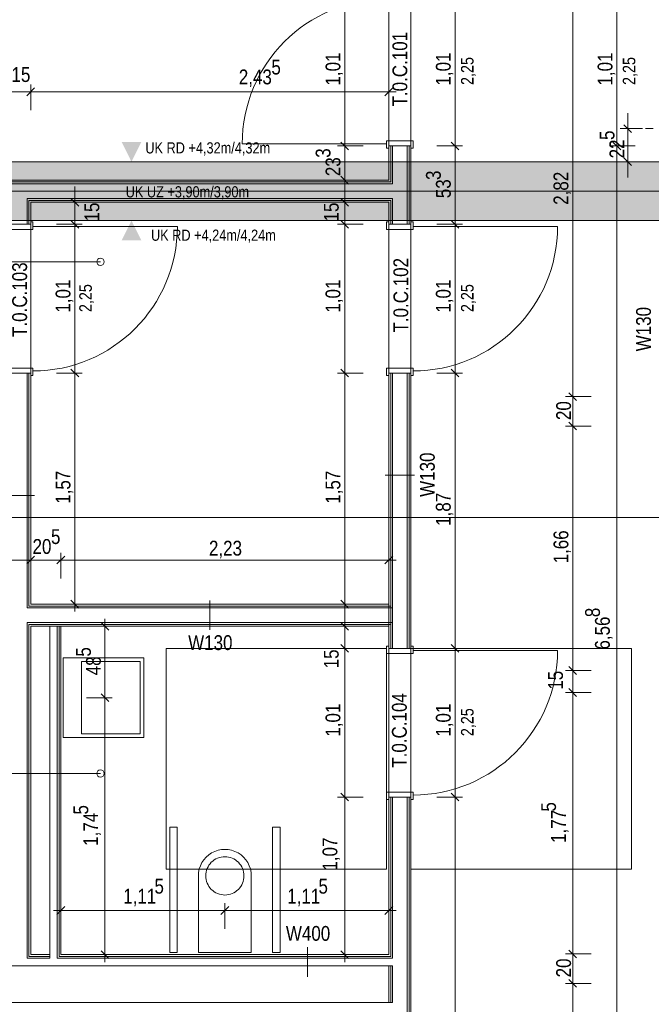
# Model space of a CAD drawing. Extents: x -500 to 300, y 62 to 1162.
# Tile 21 of 90: x -241 to -156, y 439 to 573. Entities that reach past the tile are written whole.
import ezdxf
from ezdxf.lldxf.tags import DXFTag

# ---------------------------------------------------------------- set-up
doc = ezdxf.new("R2010")
doc.units = 0
doc.layers.get('0').update_dxf_attribs({"lineweight": 13})
for name, color, linetype, lineweight, true_color in [('--Bem innen', 9, 'Continuous', 13, 0x808080), ('00 -Bauelemente -Dämmung innen', 7, 'Continuous', 9, 0xff7fe6), ('00 -Bauelemente -Gipskarton', 7, 'Continuous', 9, 0xff7fe6), ('00_Beschriftung UZ', 3, 'Continuous', 35, 0x00ff00), ('30 -34 Innenwände- 2 nichttragend', 7, 'Continuous', 18, 0xff7fe6), ('30 -34 Innenwände- 4 Türen_Fenster', 7, 'Continuous', 15, 0x9955ff), ('30 -35 Decken- 1 Konstruktion-Träger- Stahlbeton', 7, 'Continuous', 13, 0x33aa00), ('40 -41 Abwasser_Wasser_Gas- 1 Abwasser + sanitäre Anlagen', 7, 'Continuous', 9, 0xff6633), ('70 -72 Beschriftung- 8 barrierefrei', 7, 'fein_strichliert-A06G93KA8I', 9, 0x888888), ('70 -75 Raumstempel-2 Verweislinie', 7, 'Continuous', 9, 0xff6600), ('70 -76 Bemaßung- 2 Allgemein', 9, 'Continuous', 5, 0x808080), ('iwb_Schraffur_Unterzug', 7, 'Continuous', 5, 0xffffcc)]:
    doc.layers.add(name, color=color, linetype=linetype, lineweight=lineweight, true_color=true_color)
for name, color, linetype, lineweight in [('70 -71 Achsen- 1 Gebäudeachsen', 7, 'STRICHPUNKT2-A06G93K98I', 18), ('70 -75 Raumstempel- 3 Wandstempel', 7, 'Continuous', 50), ('Keine', 7, 'Continuous', 9)]:
    doc.layers.add(name, color=color, linetype=linetype, lineweight=lineweight)
doc.styles.get("Standard").update_dxf_attribs({"font": 'ARIALN.TTF'})
tags = doc.linetypes.add('fein_strichliert-A06G93KA8I', pattern=[4, 1, -2, 1]).pattern_tags.tags
tags[8:9] = [DXFTag(74, 4), DXFTag(75, 0), DXFTag(340, '0'), DXFTag(46, 0.0), DXFTag(50, 0.0), DXFTag(44, 0.0), DXFTag(45, 0.0)]
tags[6:7] = [DXFTag(74, 4), DXFTag(75, 0), DXFTag(340, '0'), DXFTag(46, 0.0), DXFTag(50, 0.0), DXFTag(44, 0.0), DXFTag(45, 0.0)]
tags[4:5] = [DXFTag(74, 4), DXFTag(75, 0), DXFTag(340, '0'), DXFTag(46, 0.0), DXFTag(50, 0.0), DXFTag(44, 0.0), DXFTag(45, 0.0)]
tags = doc.linetypes.add('STRICHPUNKT2-A06G93K98I', pattern=[12.7, 6.35, -3.175, 0, -3.175]).pattern_tags.tags
tags[10:11] = [DXFTag(74, 4), DXFTag(75, 0), DXFTag(340, '0'), DXFTag(46, 0.0), DXFTag(50, 0.0), DXFTag(44, 0.0), DXFTag(45, 0.0)]
tags[8:9] = [DXFTag(74, 4), DXFTag(75, 0), DXFTag(340, '0'), DXFTag(46, 0.0), DXFTag(50, 0.0), DXFTag(44, 0.0), DXFTag(45, 0.0)]
tags[6:7] = [DXFTag(74, 4), DXFTag(75, 0), DXFTag(340, '0'), DXFTag(46, 0.0), DXFTag(50, 0.0), DXFTag(44, 0.0), DXFTag(45, 0.0)]
tags[4:5] = [DXFTag(74, 4), DXFTag(75, 0), DXFTag(340, '0'), DXFTag(46, 0.0), DXFTag(50, 0.0), DXFTag(44, 0.0), DXFTag(45, 0.0)]

# ---------------------------------------------------------------- blocks, each defined once
blk = doc.blocks.new('Referenz-A06G93KB8I')
at = {"layer": '00 -Bauelemente -Dämmung innen', "color": 0, "linetype": 'Continuous', "lineweight": -2, "ltscale": 0.13}
for p, q in [((-190.8, 555.6), (-190.8, 550.45)), ((-188.8, 555.6), (-188.8, 544.95)), ((-298.3, 550.45), (-190.8, 550.45)), ((-240.5, 544.95), (-240.5, 548.45)), ((-240.5, 548.45), (-190.8, 548.45)), ((-190.8, 548.45), (-190.8, 544.95)), ((-240.5, 492.85), (-240.5, 524.75)), ((-190.8, 524.75), (-190.8, 487.35)), ((-188.8, 524.75), (-188.8, 487.35)), ((-240.5, 492.85), (-190.8, 492.85)), ((-240.5, 445.25), (-240.5, 490.85)), ((-240.5, 490.85), (-190.8, 490.85)), ((-237.4, 445.75), (-237.4, 490.35)), ((-236.4, 445.25), (-236.4, 490.35)), ((-190.8, 467.15), (-190.8, 445.25)), ((-188.8, 467.15), (-188.8, 380.95)), ((-237.4, 445.25), (-237.4, 445.75)), ((-191.3, 444.25), (-301.5, 444.25)), ((-237.4, 445.25), (-240.5, 445.25)), ((-190.8, 445.25), (-236.4, 445.25)), ((-190.8, 444.25), (-191.3, 444.25)), ((-190.8, 444.25), (-190.8, 439.25)), ((-301.5, 439.25), (-191.3, 439.25)), ((-191.3, 439.25), (-190.8, 439.25))]:
    blk.add_line(p, q, dxfattribs=at)
at = {"layer": '00 -Bauelemente -Gipskarton', "color": 0, "linetype": 'Continuous', "lineweight": -2, "ltscale": 0.13}
for p, q in [((-191.3, 555.6), (-191.3, 550.95)), ((-191.05, 555.6), (-191.05, 550.7)), ((-190.8, 555.6), (-190.8, 550.45)), ((-188.8, 555.6), (-188.8, 544.95)), ((-188.55, 555.6), (-188.55, 544.95)), ((-188.3, 555.6), (-188.3, 544.95)), ((-298.3, 550.95), (-191.3, 550.95)), ((-298.3, 550.7), (-191.05, 550.7)), ((-298.3, 550.45), (-190.8, 550.45)), ((-240.5, 548.45), (-190.8, 548.45)), ((-240.5, 544.95), (-240.5, 548.45)), ((-190.8, 548.45), (-190.8, 544.95)), ((-240.25, 548.2), (-191.05, 548.2)), ((-240.25, 544.95), (-240.25, 548.2)), ((-240, 544.95), (-240, 547.95)), ((-240, 547.95), (-191.3, 547.95)), ((-191.3, 547.95), (-191.3, 544.95)), ((-191.05, 548.2), (-191.05, 544.95)), ((-240.5, 492.85), (-240.5, 524.75)), ((-240.25, 493.1), (-240.25, 524.75)), ((-240, 493.35), (-240, 524.75)), ((-191.3, 524.75), (-191.3, 487.35)), ((-191.05, 524.75), (-191.05, 487.35)), ((-190.8, 524.75), (-190.8, 487.35)), ((-188.8, 524.75), (-188.8, 487.35)), ((-188.55, 524.75), (-188.55, 487.35)), ((-188.3, 524.75), (-188.3, 487.35)), ((-240.5, 492.85), (-190.8, 492.85)), ((-240.25, 493.1), (-191.05, 493.1)), ((-240, 493.35), (-191.3, 493.35)), ((-240.5, 445.25), (-240.5, 490.85)), ((-240.5, 490.85), (-190.8, 490.85)), ((-240.25, 490.6), (-191.05, 490.6)), ((-240.25, 445.5), (-240.25, 490.6)), ((-240, 445.75), (-240, 490.35)), ((-240, 490.35), (-191.3, 490.35)), ((-236.4, 445.25), (-236.4, 490.35)), ((-236.15, 445.5), (-236.15, 490.35)), ((-235.9, 445.75), (-235.9, 490.35)), ((-191.3, 467.15), (-191.3, 445.75)), ((-191.05, 467.15), (-191.05, 445.5)), ((-190.8, 467.15), (-190.8, 445.25)), ((-188.8, 467.15), (-188.8, 380.95)), ((-188.55, 467.15), (-188.55, 380.7)), ((-188.3, 467.15), (-188.3, 380.45)), ((-237.4, 445.5), (-240.25, 445.5)), ((-237.4, 445.75), (-240, 445.75)), ((-191.05, 445.5), (-236.15, 445.5)), ((-191.3, 445.75), (-235.9, 445.75)), ((-237.4, 445.25), (-240.5, 445.25)), ((-190.8, 445.25), (-236.4, 445.25)), ((-191.3, 444.25), (-191.3, 439.25)), ((-191.05, 444.25), (-191.05, 439.25)), ((-190.8, 444.25), (-190.8, 439.25))]:
    blk.add_line(p, q, dxfattribs=at)
at = {"layer": '00_Beschriftung UZ', "color": 0, "linetype": 'Continuous', "lineweight": -2, "ltscale": 0.13}
for points in [[(-227.63, 556.12), (-226.3, 553.45), (-224.96, 556.12)], [(-227.63, 550.78), (-226.3, 553.45), (-224.96, 550.78)], [(-227.63, 548.12), (-226.3, 545.45), (-224.96, 548.12)], [(-227.63, 542.78), (-226.3, 545.45), (-224.96, 542.78)]]:
    blk.add_solid(points, dxfattribs=at)
at = {"layer": '30 -34 Innenwände- 2 nichttragend', "color": 0, "linetype": 'Continuous', "lineweight": -2, "ltscale": 0.13}
for p, q in [((-191.3, 555.6), (-191.3, 555.28)), ((-191.3, 555.6), (-191.3, 550.95)), ((-188.3, 555.6), (-188.3, 555.28)), ((-188.3, 555.6), (-188.3, 544.95)), ((-298.3, 550.95), (-191.3, 550.95)), ((-240, 544.95), (-240, 547.95)), ((-240, 547.95), (-191.3, 547.95)), ((-191.3, 547.95), (-191.3, 544.95)), ((-240, 544.95), (-240, 545.27)), ((-191.3, 544.95), (-191.3, 545.27)), ((-188.3, 544.95), (-188.3, 545.27)), ((-240, 524.75), (-240, 524.43)), ((-240, 493.35), (-240, 524.75)), ((-191.3, 524.75), (-191.3, 524.43)), ((-191.3, 524.75), (-191.3, 487.35)), ((-188.3, 524.75), (-188.3, 524.43)), ((-188.3, 524.75), (-188.3, 487.35)), ((-240, 493.35), (-191.3, 493.35)), ((-240, 445.75), (-240, 490.35)), ((-240, 490.35), (-237.4, 490.35)), ((-237.4, 445.75), (-237.4, 490.35)), ((-235.9, 490.35), (-191.3, 490.35)), ((-235.9, 445.75), (-235.9, 490.35)), ((-191.3, 487.35), (-191.3, 487.67)), ((-188.3, 487.35), (-188.3, 487.67)), ((-191.3, 467.15), (-191.3, 445.75)), ((-191.3, 467.15), (-191.3, 466.83)), ((-188.3, 467.15), (-188.3, 466.83)), ((-188.3, 467.15), (-188.3, 380.45)), ((-237.4, 445.75), (-240, 445.75)), ((-191.3, 445.75), (-235.9, 445.75)), ((-191.3, 444.25), (-301.5, 444.25)), ((-191.3, 444.25), (-191.3, 439.25)), ((-301.5, 439.25), (-191.3, 439.25))]:
    blk.add_line(p, q, dxfattribs=at)
at = {"layer": '30 -34 Innenwände- 4 Türen_Fenster', "color": 0, "linetype": 'fein_strichliert-A06G93KA8I', "lineweight": -2, "ltscale": 0.13}
for p, q in [((-191.3, 575.8), (-191.3, 555.6)), ((-188.3, 575.8), (-188.3, 555.6)), ((-191.6, 555.88), (-211.24, 555.88)), ((-240, 524.75), (-240, 544.95)), ((-239.7, 544.67), (-220.06, 544.67)), ((-191.3, 544.95), (-191.3, 524.75)), ((-188.3, 544.95), (-188.3, 524.75)), ((-188, 544.67), (-168.36, 544.67)), ((-191.3, 487.35), (-191.3, 467.15)), ((-188.3, 487.35), (-188.3, 467.15)), ((-188, 487.07), (-168.36, 487.07))]:
    blk.add_line(p, q, dxfattribs=at)
at = {"layer": '30 -34 Innenwände- 4 Türen_Fenster', "color": 0, "linetype": 'Continuous', "lineweight": -2, "ltscale": 0.13}
for p, q in [((-191.6, 555.88), (-191.6, 556.28)), ((-191.6, 556.28), (-188, 556.28)), ((-191.6, 555.28), (-191.6, 555.88)), ((-191.3, 555.28), (-191.6, 555.28)), ((-188.3, 555.6), (-191.3, 555.6)), ((-191.3, 555.6), (-191.3, 555.28)), ((-188.3, 555.28), (-188.3, 555.6)), ((-188, 555.28), (-188.3, 555.28)), ((-188, 556.28), (-188, 555.28)), ((-243, 544.95), (-240, 544.95)), ((-240, 545.27), (-239.7, 545.27)), ((-240, 544.95), (-240, 545.27)), ((-239.7, 545.27), (-239.7, 544.67)), ((-239.7, 544.67), (-239.7, 544.27)), ((-191.3, 545.27), (-191.6, 545.27)), ((-191.6, 545.27), (-191.6, 544.27)), ((-191.3, 544.95), (-191.3, 545.27)), ((-188.3, 544.95), (-191.3, 544.95)), ((-188, 545.27), (-188.3, 545.27)), ((-188.3, 545.27), (-188.3, 544.95)), ((-188, 544.67), (-188, 545.27)), ((-188, 544.27), (-188, 544.67)), ((-239.7, 544.27), (-243.3, 544.27)), ((-191.6, 544.27), (-188, 544.27)), ((-239.7, 525.43), (-243.3, 525.43)), ((-243, 524.75), (-240, 524.75)), ((-240, 524.75), (-240, 524.43)), ((-240, 524.43), (-239.7, 524.43)), ((-239.7, 525.03), (-239.7, 525.43)), ((-239.7, 524.43), (-239.7, 525.03)), ((-191.6, 524.43), (-191.6, 525.43)), ((-191.6, 525.43), (-188, 525.43)), ((-191.3, 524.43), (-191.6, 524.43)), ((-188.3, 524.75), (-191.3, 524.75)), ((-191.3, 524.75), (-191.3, 524.43)), ((-188.3, 524.43), (-188.3, 524.75)), ((-188, 524.43), (-188.3, 524.43)), ((-188, 525.43), (-188, 525.03)), ((-188, 525.03), (-188, 524.43)), ((-191.3, 487.67), (-191.6, 487.67)), ((-191.6, 487.67), (-191.6, 486.67)), ((-191.3, 487.35), (-191.3, 487.67)), ((-188.3, 487.35), (-191.3, 487.35)), ((-188, 487.67), (-188.3, 487.67)), ((-188.3, 487.67), (-188.3, 487.35)), ((-188, 487.07), (-188, 487.67)), ((-188, 486.67), (-188, 487.07)), ((-191.6, 486.67), (-188, 486.67)), ((-191.6, 466.83), (-191.6, 467.83)), ((-191.6, 467.83), (-188, 467.83)), ((-191.3, 466.83), (-191.6, 466.83)), ((-188.3, 467.15), (-191.3, 467.15)), ((-191.3, 467.15), (-191.3, 466.83)), ((-188.3, 466.83), (-188.3, 467.15)), ((-188, 466.83), (-188.3, 466.83)), ((-188, 467.83), (-188, 467.43)), ((-188, 467.43), (-188, 466.83))]:
    blk.add_line(p, q, dxfattribs=at)
at = {"layer": '30 -34 Innenwände- 4 Türen_Fenster', "color": 0, "linetype": 'fein_strichliert-A06G93KA8I', "lineweight": -2, "ltscale": 0.13}
for centre, major_axis in [((-191.6, 555.88), (0, 19.64)), ((-239.7, 544.67), (0, -19.64)), ((-188, 544.67), (0, -19.64)), ((-188, 487.07), (0, -19.64))]:
    blk.add_ellipse(centre, major_axis=major_axis, ratio=1, start_param=0, end_param=1.570796, dxfattribs=at)
at = {"layer": '30 -35 Decken- 1 Konstruktion-Träger- Stahlbeton', "color": 0, "linetype": 'fein_strichliert-A06G93KA8I', "lineweight": -2, "ltscale": 0.13}
for p, q in [((-298.3, 553.45), (-2.3, 553.45)), ((-298.3, 545.45), (-2.3, 545.45))]:
    blk.add_line(p, q, dxfattribs=at)
at = {"layer": '40 -41 Abwasser_Wasser_Gas- 1 Abwasser + sanitäre Anlagen', "color": 0, "linetype": 'Continuous', "lineweight": -2, "ltscale": 0.13}
for p, q in [((-235.6, 475.25), (-235.6, 486.05)), ((-235.6, 486.05), (-224.6, 486.05)), ((-233.1, 475.75), (-233.1, 485.55)), ((-233.1, 485.55), (-225.1, 485.55)), ((-225.1, 485.55), (-225.1, 475.75)), ((-224.6, 486.05), (-224.6, 475.25)), ((-224.6, 475.25), (-235.6, 475.25)), ((-225.1, 475.75), (-233.1, 475.75)), ((-221.1, 446.05), (-221.1, 463.05)), ((-221.1, 463.05), (-220.1, 463.05)), ((-220.1, 463.05), (-220.1, 446.05)), ((-207.1, 446.05), (-207.1, 463.05)), ((-207.1, 463.05), (-206.1, 463.05)), ((-206.1, 463.05), (-206.1, 446.05)), ((-215.04, 458.62), (-214.82, 458.75)), ((-214.82, 458.75), (-214.59, 458.86)), ((-214.59, 458.86), (-214.35, 458.94)), ((-214.35, 458.94), (-214.11, 459)), ((-214.11, 459), (-213.85, 459.04)), ((-213.85, 459.04), (-213.6, 459.05)), ((-213.6, 459.05), (-213.34, 459.04)), ((-213.34, 459.04), (-213.09, 459)), ((-213.09, 459), (-212.84, 458.94)), ((-212.84, 458.94), (-212.6, 458.86)), ((-212.6, 458.86), (-212.37, 458.75)), ((-212.37, 458.75), (-212.15, 458.62)), ((-216.09, 457.21), (-216, 457.45)), ((-216, 457.45), (-215.89, 457.68)), ((-215.89, 457.68), (-215.76, 457.9)), ((-215.76, 457.9), (-215.61, 458.1)), ((-215.61, 458.1), (-215.44, 458.29)), ((-215.44, 458.29), (-215.25, 458.46)), ((-215.25, 458.46), (-215.04, 458.62)), ((-212.15, 458.62), (-211.95, 458.46)), ((-211.95, 458.46), (-211.76, 458.29)), ((-211.76, 458.29), (-211.59, 458.1)), ((-211.59, 458.1), (-211.44, 457.9)), ((-211.44, 457.9), (-211.31, 457.68)), ((-211.31, 457.68), (-211.2, 457.45)), ((-211.2, 457.45), (-211.11, 457.21)), ((-217.2, 446.05), (-217.2, 456.45)), ((-216.2, 456.45), (-216.19, 456.71)), ((-216.19, 456.2), (-216.2, 456.45)), ((-216.19, 456.71), (-216.15, 456.96)), ((-216.15, 455.95), (-216.19, 456.2)), ((-216.15, 456.96), (-216.09, 457.21)), ((-211.11, 457.21), (-211.05, 456.96)), ((-211.05, 456.96), (-211.01, 456.71)), ((-211.01, 456.2), (-211.05, 455.95)), ((-211.01, 456.71), (-211, 456.45)), ((-211, 456.45), (-211.01, 456.2)), ((-210, 456.45), (-210, 446.05)), ((-216.09, 455.7), (-216.15, 455.95)), ((-216, 455.46), (-216.09, 455.7)), ((-215.89, 455.23), (-216, 455.46)), ((-215.76, 455.01), (-215.89, 455.23)), ((-215.61, 454.8), (-215.76, 455.01)), ((-215.44, 454.61), (-215.61, 454.8)), ((-211.59, 454.8), (-211.76, 454.61)), ((-211.44, 455.01), (-211.59, 454.8)), ((-211.31, 455.23), (-211.44, 455.01)), ((-211.2, 455.46), (-211.31, 455.23)), ((-211.11, 455.7), (-211.2, 455.46)), ((-211.05, 455.95), (-211.11, 455.7)), ((-215.25, 454.44), (-215.44, 454.61)), ((-215.04, 454.29), (-215.25, 454.44)), ((-214.82, 454.16), (-215.04, 454.29)), ((-214.59, 454.05), (-214.82, 454.16)), ((-214.35, 453.97), (-214.59, 454.05)), ((-214.11, 453.9), (-214.35, 453.97)), ((-213.85, 453.87), (-214.11, 453.9)), ((-213.6, 453.85), (-213.85, 453.87)), ((-213.34, 453.87), (-213.6, 453.85)), ((-213.09, 453.9), (-213.34, 453.87)), ((-212.84, 453.97), (-213.09, 453.9)), ((-212.6, 454.05), (-212.84, 453.97)), ((-212.37, 454.16), (-212.6, 454.05)), ((-212.15, 454.29), (-212.37, 454.16)), ((-211.95, 454.44), (-212.15, 454.29)), ((-211.76, 454.61), (-211.95, 454.44)), ((-220.1, 446.05), (-221.1, 446.05)), ((-210, 446.05), (-217.2, 446.05)), ((-206.1, 446.05), (-207.1, 446.05))]:
    blk.add_line(p, q, dxfattribs=at)
blk.add_ellipse((-213.6, 456.45), major_axis=(3.6, 0), ratio=1, start_param=0, end_param=3.141593, dxfattribs=at)
at = {"layer": '70 -71 Achsen- 1 Gebäudeachsen', "color": 0, "linetype": 'STRICHPUNKT2-A06G93K98I', "lineweight": -2, "ltscale": 0.13}
blk.add_line((-387.24, 549.45), (76.5, 549.45), dxfattribs=at)
at = {"layer": '70 -72 Beschriftung- 8 barrierefrei', "color": 0, "linetype": 'fein_strichliert-A06G93KA8I', "lineweight": -2, "ltscale": 0.13}
for p, q in [((-221.6, 487.35), (-191.6, 487.35)), ((-221.6, 457.35), (-221.6, 487.35)), ((-191.6, 487.35), (-191.6, 457.35)), ((-188.3, 457.35), (-188.3, 487.35)), ((-188.3, 487.35), (-158.3, 487.35)), ((-158.3, 487.35), (-158.3, 457.35)), ((-191.6, 457.35), (-221.6, 457.35)), ((-158.3, 457.35), (-188.3, 457.35))]:
    blk.add_line(p, q, dxfattribs=at)
at = {"layer": '70 -75 Raumstempel- 3 Wandstempel', "color": 0, "linetype": 'Continuous', "lineweight": -2, "ltscale": 0.13}
for p, q in [((-187.8, 510.87), (-191.8, 510.87)), ((-243.5, 508.11), (-239.5, 508.11)), ((-215.65, 489.85), (-215.65, 493.85)), ((-202.36, 446.75), (-202.36, 442.75))]:
    blk.add_line(p, q, dxfattribs=at)
at = {"layer": '70 -75 Raumstempel-2 Verweislinie', "color": 0, "linetype": 'Continuous', "lineweight": -2, "ltscale": 0.13}
for p, q in [((-407.24, 539.86), (-230.52, 539.86)), ((-407.24, 505.11), (-139.46, 505.11)), ((-407.24, 470.35), (-230.52, 470.35))]:
    blk.add_line(p, q, dxfattribs=at)
at = {"layer": '70 -75 Raumstempel-2 Verweislinie', "color": 0, "linetype": 'ByBlock', "lineweight": -2, "ltscale": 0.13}
for centre in [(-230.52, 539.86), (-230.52, 470.35)]:
    blk.add_circle(centre, 0.5, dxfattribs=at)
at = {"layer": '70 -76 Bemaßung- 2 Allgemein', "color": 0, "linetype": 'Continuous', "lineweight": -2, "ltscale": 0.13}
for p, q in [((-166.3, 522.61), (-166.3, 576.89)), ((-197.3, 556.66), (-197.3, 574.74)), ((-182.3, 556.66), (-182.3, 574.74)), ((-160.3, 556.66), (-160.3, 574.74)), ((-240.53, 562.42), (-239.47, 563.48)), ((-240.53, 562.42), (-239.47, 563.48)), ((-240, 560.45), (-240, 563.95)), ((-240, 560.45), (-240, 563.95)), ((-190.77, 563.48), (-191.83, 562.42)), ((-191.3, 560.45), (-191.3, 563.95)), ((-240, 562.95), (-243, 562.95)), ((-241, 562.95), (-238.94, 562.95)), ((-241, 562.95), (-238.94, 562.95)), ((-192.36, 562.95), (-238.94, 562.95)), ((-238.94, 562.95), (-237.88, 562.95)), ((-190.3, 562.95), (-192.36, 562.95)), ((-158.83, 559.01), (-158.83, 560.07)), ((-197.3, 556.66), (-197.3, 557.72)), ((-156.83, 557.95), (-159.83, 557.95)), ((-158.3, 557.42), (-159.36, 558.48)), ((-158.83, 557.45), (-158.83, 559.01)), ((-158.83, 553.45), (-158.83, 557.95)), ((-155.36, 557.95), (-156.42, 557.95)), ((-197.3, 554.6), (-197.3, 556.66)), ((-197.3, 554.6), (-197.3, 556.66)), ((-182.3, 554.6), (-182.3, 556.66)), ((-182.3, 556.6), (-182.3, 554.54)), ((-160.3, 554.6), (-160.3, 556.66)), ((-160.3, 556.6), (-160.3, 554.54)), ((-194.8, 555.6), (-198.3, 555.6)), ((-194.8, 555.6), (-198.3, 555.6)), ((-196.77, 555.07), (-197.83, 556.13)), ((-196.77, 555.07), (-197.83, 556.13)), ((-197.3, 550.95), (-197.3, 555.6)), ((-184.8, 555.6), (-181.3, 555.6)), ((-184.8, 555.6), (-181.3, 555.6)), ((-182.83, 556.13), (-181.77, 555.07)), ((-181.77, 555.07), (-182.83, 556.13)), ((-157.8, 555.6), (-161.3, 555.6)), ((-157.8, 555.6), (-161.3, 555.6)), ((-159.77, 555.07), (-160.83, 556.13)), ((-160.83, 556.13), (-159.77, 555.07)), ((-182.3, 546.01), (-182.3, 554.54)), ((-160.3, 425.31), (-160.3, 554.54)), ((-159.36, 553.98), (-158.3, 552.92)), ((-158.83, 553.95), (-158.83, 552.39)), ((-156.83, 553.45), (-159.83, 553.45)), ((-158.83, 552.39), (-158.83, 551.33)), ((-197.83, 551.48), (-196.77, 550.42)), ((-197.3, 551.95), (-197.3, 549.89)), ((-234, 549.01), (-234, 550.07)), ((-194.8, 550.95), (-198.3, 550.95)), ((-197.3, 549.89), (-197.3, 548.83)), ((-233.47, 547.42), (-234.53, 548.48)), ((-234, 546.95), (-234, 549.01)), ((-197.83, 548.48), (-196.77, 547.42)), ((-197.3, 548.95), (-197.3, 546.89)), ((-236.5, 547.95), (-233, 547.95)), ((-234, 544.95), (-234, 547.95)), ((-194.8, 547.95), (-198.3, 547.95)), ((-234, 545.95), (-234, 543.89)), ((-234, 545.95), (-234, 543.89)), ((-197.3, 546.01), (-197.3, 546.89)), ((-197.3, 543.95), (-197.3, 546.01)), ((-197.3, 545.95), (-197.3, 543.89)), ((-182.3, 543.95), (-182.3, 546.01)), ((-182.3, 545.95), (-182.3, 543.89)), ((-236.5, 544.95), (-233, 544.95)), ((-236.5, 544.95), (-233, 544.95)), ((-234.53, 545.48), (-233.47, 544.42)), ((-234.53, 545.48), (-233.47, 544.42)), ((-194.8, 544.95), (-198.3, 544.95)), ((-194.8, 544.95), (-198.3, 544.95)), ((-197.83, 545.48), (-196.77, 544.42)), ((-196.77, 544.42), (-197.83, 545.48)), ((-184.8, 544.95), (-181.3, 544.95)), ((-184.8, 544.95), (-181.3, 544.95)), ((-181.77, 544.42), (-182.83, 545.48)), ((-182.83, 545.48), (-181.77, 544.42)), ((-234, 525.81), (-234, 543.89)), ((-234, 543.89), (-234, 542.83)), ((-197.3, 525.81), (-197.3, 543.89)), ((-182.3, 525.81), (-182.3, 543.89)), ((-234, 523.75), (-234, 525.81)), ((-234, 525.75), (-234, 523.69)), ((-197.3, 523.75), (-197.3, 525.81)), ((-197.3, 525.75), (-197.3, 523.69)), ((-182.3, 523.75), (-182.3, 525.81)), ((-182.3, 525.75), (-182.3, 523.69)), ((-236.5, 524.75), (-233, 524.75)), ((-236.5, 524.75), (-233, 524.75)), ((-234.53, 525.28), (-233.47, 524.22)), ((-233.47, 524.22), (-234.53, 525.28)), ((-194.8, 524.75), (-198.3, 524.75)), ((-194.8, 524.75), (-198.3, 524.75)), ((-197.83, 525.28), (-196.77, 524.22)), ((-196.77, 524.22), (-197.83, 525.28)), ((-184.8, 524.75), (-181.3, 524.75)), ((-184.8, 524.75), (-181.3, 524.75)), ((-182.83, 525.28), (-181.77, 524.22)), ((-181.77, 524.22), (-182.83, 525.28)), ((-234, 494.41), (-234, 523.69)), ((-197.3, 494.41), (-197.3, 523.69)), ((-182.3, 488.41), (-182.3, 523.69)), ((-165.77, 521.02), (-166.83, 522.08)), ((-166.83, 522.08), (-165.77, 521.02)), ((-166.3, 520.55), (-166.3, 522.61)), ((-166.3, 522.55), (-166.3, 520.49)), ((-163.8, 521.55), (-167.3, 521.55)), ((-163.8, 521.55), (-167.3, 521.55)), ((-166.3, 518.61), (-166.3, 520.49)), ((-166.83, 518.08), (-165.77, 517.02)), ((-165.77, 517.02), (-166.83, 518.08)), ((-166.3, 516.55), (-166.3, 518.61)), ((-166.3, 518.55), (-166.3, 516.49)), ((-163.8, 517.55), (-167.3, 517.55)), ((-163.8, 517.55), (-167.3, 517.55)), ((-166.3, 485.41), (-166.3, 516.49)), ((-240, 496.85), (-240, 500.35)), ((-240, 496.85), (-240, 500.35)), ((-235.9, 496.85), (-235.9, 500.35)), ((-235.9, 496.85), (-235.9, 500.35)), ((-191.3, 496.85), (-191.3, 500.35)), ((-240, 499.35), (-243, 499.35)), ((-241, 499.35), (-238.94, 499.35)), ((-241, 499.35), (-238.94, 499.35)), ((-240.53, 498.82), (-239.47, 499.88)), ((-240.53, 498.82), (-239.47, 499.88)), ((-238.94, 499.35), (-237.88, 499.35)), ((-236.96, 499.35), (-238.94, 499.35)), ((-234.9, 499.35), (-236.96, 499.35)), ((-236.9, 499.35), (-234.84, 499.35)), ((-236.43, 498.82), (-235.37, 499.88)), ((-235.37, 499.88), (-236.43, 498.82)), ((-192.36, 499.35), (-234.84, 499.35)), ((-190.3, 499.35), (-192.36, 499.35)), ((-190.77, 499.88), (-191.83, 498.82)), ((-233.47, 492.82), (-234.53, 493.88)), ((-234, 492.35), (-234, 494.41)), ((-196.77, 492.82), (-197.83, 493.88)), ((-197.3, 492.35), (-197.3, 494.41)), ((-236.5, 493.35), (-233, 493.35)), ((-194.8, 493.35), (-198.3, 493.35)), ((-197.3, 491.41), (-197.3, 492.47)), ((-230.43, 490.88), (-229.37, 489.82)), ((-229.9, 491.35), (-229.9, 489.29)), ((-196.77, 489.82), (-197.83, 490.88)), ((-197.3, 489.35), (-197.3, 491.41)), ((-232.4, 490.35), (-228.9, 490.35)), ((-194.8, 490.35), (-198.3, 490.35)), ((-197.3, 487.35), (-197.3, 490.35)), ((-229.9, 481.71), (-229.9, 489.29)), ((-197.3, 488.35), (-197.3, 486.29)), ((-197.3, 488.35), (-197.3, 486.29)), ((-182.3, 486.35), (-182.3, 488.41)), ((-182.3, 488.35), (-182.3, 486.29)), ((-194.8, 487.35), (-198.3, 487.35)), ((-194.8, 487.35), (-198.3, 487.35)), ((-197.83, 487.88), (-196.77, 486.82)), ((-197.83, 487.88), (-196.77, 486.82)), ((-184.8, 487.35), (-181.3, 487.35)), ((-184.8, 487.35), (-181.3, 487.35)), ((-181.77, 486.82), (-182.83, 487.88)), ((-182.83, 487.88), (-181.77, 486.82)), ((-197.3, 468.21), (-197.3, 486.29)), ((-197.3, 486.29), (-197.3, 485.23)), ((-182.3, 468.21), (-182.3, 486.29)), ((-166.3, 485.41), (-166.3, 486.47)), ((-163.8, 484.35), (-167.3, 484.35)), ((-163.8, 484.35), (-167.3, 484.35)), ((-165.77, 483.82), (-166.83, 484.88)), ((-165.77, 483.82), (-166.83, 484.88)), ((-166.3, 483.35), (-166.3, 485.41)), ((-166.3, 483.35), (-166.3, 485.41)), ((-166.3, 481.35), (-166.3, 484.35)), ((-229.9, 479.65), (-229.9, 481.71)), ((-229.9, 481.65), (-229.9, 479.59)), ((-166.83, 481.88), (-165.77, 480.82)), ((-166.83, 481.88), (-165.77, 480.82)), ((-166.3, 482.35), (-166.3, 480.29)), ((-166.3, 482.35), (-166.3, 480.29)), ((-232.4, 480.65), (-228.9, 480.65)), ((-232.4, 480.65), (-228.9, 480.65)), ((-230.43, 481.18), (-229.37, 480.12)), ((-229.37, 480.12), (-230.43, 481.18)), ((-163.8, 481.35), (-167.3, 481.35)), ((-163.8, 481.35), (-167.3, 481.35)), ((-166.3, 446.91), (-166.3, 480.29)), ((-166.3, 480.29), (-166.3, 479.23)), ((-229.9, 446.81), (-229.9, 479.59)), ((-197.3, 466.15), (-197.3, 468.21)), ((-197.3, 468.15), (-197.3, 466.09)), ((-182.3, 466.15), (-182.3, 468.21)), ((-182.3, 468.15), (-182.3, 466.09)), ((-194.8, 467.15), (-198.3, 467.15)), ((-194.8, 467.15), (-198.3, 467.15)), ((-196.77, 466.62), (-197.83, 467.68)), ((-197.83, 467.68), (-196.77, 466.62)), ((-184.8, 467.15), (-181.3, 467.15)), ((-184.8, 467.15), (-181.3, 467.15)), ((-182.83, 467.68), (-181.77, 466.62)), ((-181.77, 466.62), (-182.83, 467.68)), ((-197.3, 446.81), (-197.3, 466.09)), ((-182.3, 381.51), (-182.3, 466.09)), ((-236.43, 451.22), (-235.37, 452.28)), ((-235.9, 449.25), (-235.9, 452.75)), ((-213.07, 452.28), (-214.13, 451.22)), ((-214.13, 451.22), (-213.07, 452.28)), ((-213.6, 449.25), (-213.6, 452.75)), ((-213.6, 449.25), (-213.6, 452.75)), ((-190.77, 452.28), (-191.83, 451.22)), ((-191.3, 449.25), (-191.3, 452.75)), ((-236.9, 451.75), (-234.84, 451.75)), ((-214.66, 451.75), (-234.84, 451.75)), ((-212.6, 451.75), (-214.66, 451.75)), ((-214.6, 451.75), (-212.54, 451.75)), ((-192.36, 451.75), (-212.54, 451.75)), ((-190.3, 451.75), (-192.36, 451.75)), ((-229.9, 444.75), (-229.9, 446.81)), ((-197.3, 444.75), (-197.3, 446.81)), ((-166.3, 444.85), (-166.3, 446.91)), ((-166.3, 446.85), (-166.3, 444.79)), ((-232.4, 445.75), (-228.9, 445.75)), ((-229.37, 445.22), (-230.43, 446.28)), ((-194.8, 445.75), (-198.3, 445.75)), ((-196.77, 445.22), (-197.83, 446.28)), ((-163.8, 445.85), (-167.3, 445.85)), ((-163.8, 445.85), (-167.3, 445.85)), ((-165.77, 445.32), (-166.83, 446.38)), ((-166.83, 446.38), (-165.77, 445.32)), ((-166.3, 442.91), (-166.3, 444.79)), ((-166.3, 440.85), (-166.3, 442.91)), ((-166.3, 442.85), (-166.3, 440.79)), ((-163.8, 441.85), (-167.3, 441.85)), ((-163.8, 441.85), (-167.3, 441.85)), ((-166.83, 442.38), (-165.77, 441.32)), ((-165.77, 441.32), (-166.83, 442.38)), ((-166.3, 387.01), (-166.3, 440.79))]:
    blk.add_line(p, q, dxfattribs=at)
at = {"layer": '--Bem innen', "color": 0, "linetype": 'Continuous', "lineweight": -2, "ltscale": 0.13, "char_height": 1.7, "attachment_point": 1, "rotation": 90}
for insert in [(-181.49, 563.88), (-159.49, 563.88), (-233.39, 533.03), (-181.49, 533.03), (-181.49, 475.43)]:
    blk.add_mtext('{\\fArial Narrow;2,25}', dxfattribs=dict(at, insert=insert))
at = {"layer": '00_Beschriftung UZ', "color": 0, "linetype": 'ByBlock', "lineweight": -2, "ltscale": 0.13, "char_height": 1.5103, "attachment_point": 1}
for s, insert in [('{\\fArial Narrow;UK RD +4,32m/4,32m}', (-224.41, 556.09)), ('{\\fArial Narrow;UK UZ +3,90m/3,90m}', (-227.08, 550.12)), ('{\\fArial Narrow;UK RD +4,24m/4,24m}', (-223.64, 544.23))]:
    blk.add_mtext(s, dxfattribs=dict(at, insert=insert))
at = {"layer": '70 -75 Raumstempel- 3 Wandstempel', "color": 0, "linetype": 'Continuous', "lineweight": -2, "ltscale": 0.13, "char_height": 2.0138, "attachment_point": 1, "rotation": 90}
for insert in [(-157.68, 527.7), (-187.08, 507.93)]:
    blk.add_mtext('{\\fArial Narrow;W130}', dxfattribs=dict(at, insert=insert))
at = {"layer": '70 -75 Raumstempel- 3 Wandstempel', "color": 0, "linetype": 'Continuous', "lineweight": -2, "ltscale": 0.13, "char_height": 2.0138, "attachment_point": 1}
for s, insert in [('{\\fArial Narrow;W130}', (-218.59, 489.14)), ('{\\fArial Narrow;W400}', (-205.3, 449.64))]:
    blk.add_mtext(s, dxfattribs=dict(at, insert=insert))
at = {"layer": '70 -76 Bemaßung- 2 Allgemein', "color": 0, "linetype": 'Continuous', "lineweight": -2, "ltscale": 0.13, "char_height": 2.0138, "attachment_point": 1, "rotation": 90}
for s, insert in [('{\\fArial Narrow;1,01}', (-199.91, 563.8)), ('{\\fArial Narrow;1,01}', (-184.91, 563.8)), ('{\\fArial Narrow;1,01}', (-162.91, 563.8)), ('{\\fArial Narrow;5}', (-162.64, 556.41)), ('{\\fArial Narrow;22}', (-161.3, 553.91)), ('{\\fArial Narrow;3}', (-201.25, 553.99)), ('{\\fArial Narrow;23}', (-199.9, 551.49)), ('{\\fArial Narrow;2,82}', (-168.91, 547.6)), ('{\\fArial Narrow;3}', (-186.25, 550.97)), ('{\\fArial Narrow;53}', (-184.9, 548.5)), ('{\\fArial Narrow;15}', (-232.69, 545.34)), ('{\\fArial Narrow;15}', (-200.14, 545.34)), ('{\\fArial Narrow;1,01}', (-236.61, 532.95)), ('{\\fArial Narrow;1,01}', (-199.91, 532.95)), ('{\\fArial Narrow;1,01}', (-184.91, 532.95)), ('{\\fArial Narrow;20}', (-168.55, 518.36)), ('{\\fArial Narrow;1,57}', (-236.61, 506.99)), ('{\\fArial Narrow;1,57}', (-199.91, 506.99)), ('{\\fArial Narrow;1,87}', (-184.91, 503.99)), ('{\\fArial Narrow;1,66}', (-168.91, 498.89)), ('{\\fArial Narrow;8}', (-164.61, 491.59)), ('{\\fArial Narrow;6,56}', (-163.27, 487.18)), ('{\\fArial Narrow;5}', (-233.83, 486.23)), ('{\\fArial Narrow;15}', (-200.14, 484.64)), ('{\\fArial Narrow;48}', (-232.48, 483.69)), ('{\\fArial Narrow;15}', (-169.65, 481.74)), ('{\\fArial Narrow;1,01}', (-199.91, 475.35)), ('{\\fArial Narrow;1,01}', (-184.91, 475.35)), ('{\\fArial Narrow;5}', (-234.19, 464.78)), ('{\\fArial Narrow;1,74}', (-232.85, 460.53)), ('{\\fArial Narrow;5}', (-170.59, 465.18)), ('{\\fArial Narrow;1,77}', (-169.25, 460.93)), ('{\\fArial Narrow;1,07}', (-200.32, 457.16)), ('{\\fArial Narrow;20}', (-168.55, 442.66))]:
    blk.add_mtext(s, dxfattribs=dict(at, insert=insert))
at = {"layer": '70 -76 Bemaßung- 2 Allgemein', "color": 0, "linetype": 'Continuous', "lineweight": -2, "ltscale": 0.13, "char_height": 2.0138, "attachment_point": 1}
for s, insert in [('{\\fArial Narrow;5}', (-207.27, 567.32)), ('{\\fArial Narrow;15}', (-242.61, 566.3)), ('{\\fArial Narrow;2,43}', (-211.7, 565.98)), ('{\\fArial Narrow;5}', (-237.24, 503.54)), ('{\\fArial Narrow;20}', (-239.75, 502.2)), ('{\\fArial Narrow;2,23}', (-215.76, 501.97)), ('{\\fArial Narrow;5}', (-223.17, 456.05)), ('{\\fArial Narrow;5}', (-200.87, 456.05)), ('{\\fArial Narrow;1,11}', (-227.42, 454.7)), ('{\\fArial Narrow;1,11}', (-205.12, 454.7))]:
    blk.add_mtext(s, dxfattribs=dict(at, insert=insert))
at = {"layer": 'Keine', "color": 0, "linetype": 'Continuous', "lineweight": -2, "ltscale": 0.13, "char_height": 2.0138, "attachment_point": 1, "rotation": 90}
for s, insert in [('{\\fArial Narrow;T.0.C.101}', (-190.81, 560.96)), ('{\\fArial Narrow;T.0.C.102}', (-190.68, 530.25)), ('{\\fArial Narrow;T.0.C.103}', (-242.51, 529.65)), ('{\\fArial Narrow;T.0.C.104}', (-190.88, 471.14))]:
    blk.add_mtext(s, dxfattribs=dict(at, insert=insert))
blk = doc.blocks.new('Referenz-A06G93KD8I')
at = {"layer": 'iwb_Schraffur_Unterzug', "linetype": 'Continuous', "ltscale": 0.13}
blk.add_hatch(color=256, dxfattribs=at).paths.add_polyline_path([(-298.3, 549.45), (-298.3, 553.45), (-2.3, 553.45), (-2.3, 545.45), (-298.3, 545.45)])

msp = doc.modelspace()

# ---------------------------------------------------------------- block references
at = {"color": 8, "lineweight": 13, "ltscale": 0.13, "true_color": 0x808080}
msp.add_blockref('Referenz-A06G93KB8I', (0, 0), dxfattribs=at)
at = {"color": 8, "lineweight": 25, "ltscale": 0.25, "true_color": 0x808080}
msp.add_blockref('Referenz-A06G93KD8I', (0, 0), dxfattribs=at)

doc.saveas('drawing.dxf')
